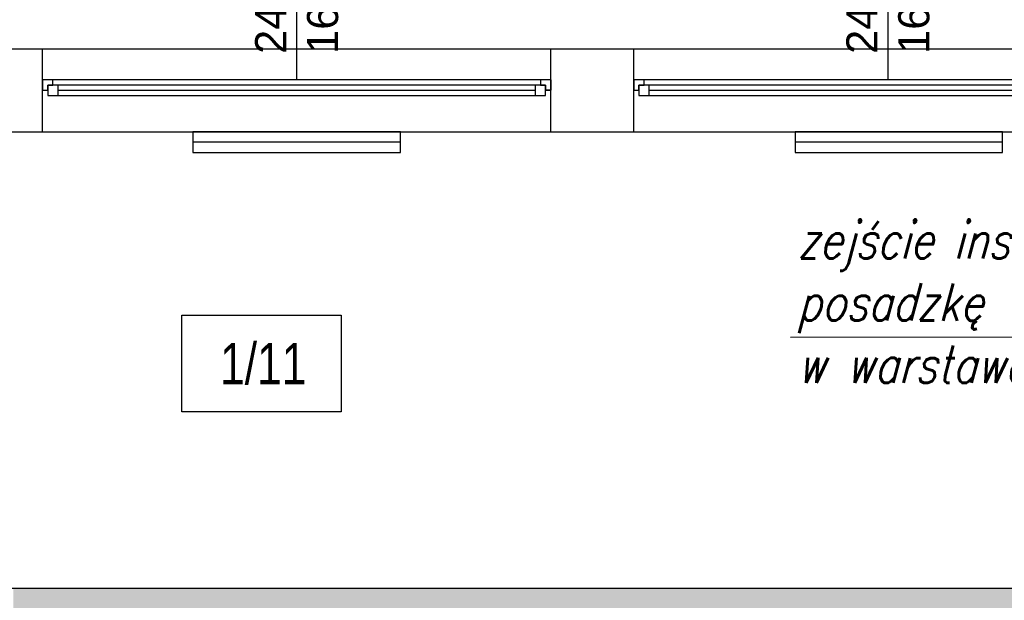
# Model space of a CAD drawing. Header units: millimetres. Extents: x 3698380 to 4312681, y 939872 to 1104488.
# Tile 13 of 93: x 3861445 to 3866192, y 1051271 to 1054070. Entities that reach past the tile are written whole.
import ezdxf
from ezdxf.enums import TextEntityAlignment as Align

# ---------------------------------------------------------------- set-up
doc = ezdxf.new("R2010")
doc.units = ezdxf.units.MM
doc.header["$LTSCALE"] = 10
doc.linetypes.add('ACAD_ISO03W100', pattern=[30, 12, -18])
for name, color, linetype in [('__INST_opisy', 3, 'Continuous'), ('A_kreskowanie', 8, 'Continuous'), ('A_opis_pom', 3, 'Continuous'), ('A_sc_istn', 252, 'Continuous'), ('A_sc_proj', 2, 'Continuous'), ('A_wymiary', 1, 'Continuous')]:
    doc.layers.add(name, color=color, linetype=linetype)
doc.styles.add('ROMANS', font='romans.shx', dxfattribs={"width": 0.8, "oblique": 15})
doc.styles.get("Standard").update_dxf_attribs({"font": 'arial.ttf'})
doc.styles.add('Strzałki', font='ic-isocp.shx', dxfattribs={"width": 0.8})
doc.linetypes.add('TRACKS', pattern='A,0.15,[130,ltypeshp.shx,S=0.25,R=0,X=0,Y=0],0.15', length=0.3)

# ---------------------------------------------------------------- blocks, each defined once
blk = doc.blocks.new('*U462')
at = {"color": 252}
for p, q in [((-95, 20), (-100, 20)), ((-95, 17.5), (-95, 20)), ((140, 20), (-95, 20)), ((145, 20), (140, 20)), ((140, 20), (140, 17.5)), ((-100, 15), (-97.5, 15)), ((-97.5, 15), (-97.5, 17.5)), ((-97.5, 17.5), (-95, 17.5)), ((-92.5, 17.5), (-97.5, 17.5)), ((-97.5, 17.5), (-97.5, 12.5)), ((-92.5, 12.5), (-92.5, 17.5)), ((137.5, 17.5), (-92.5, 17.5)), ((-92.5, 15), (137.5, 15)), ((142.5, 17.5), (137.5, 17.5)), ((137.5, 17.5), (137.5, 12.5)), ((140, 17.5), (142.5, 17.5)), ((142.5, 17.5), (142.5, 15)), ((142.5, 12.5), (142.5, 17.5)), ((142.5, 15), (145, 15)), ((-97.5, 12.5), (-92.5, 12.5)), ((-92.5, 12.5), (137.5, 12.5)), ((-92.5, 12.5), (137.5, 12.5)), ((137.5, 12.5), (142.5, 12.5))]:
    blk.add_line(p, q, dxfattribs=at)
for points in [[(-100, 20), (-100, 15), (-97.5, 15)], [(145, 20), (145, 14.99), (142.5, 15)]]:
    blk.add_lwpolyline(points, dxfattribs=at)
blk = doc.blocks.new('*U338')
at = {"color": 252}
blk.add_lwpolyline([(75, 0), (0, 0)], dxfattribs=at)
for tag, p in [('S', (30, 5)), ('H', (30, -20))]:
    blk.add_attdef(tag, text='', height=15, dxfattribs=at).set_placement(p, align=Align.CENTER)
blk = doc.blocks.new('d')
at = {"layer": 'A_kreskowanie', "ltscale": 2}
h = blk.add_hatch(color=252, dxfattribs=at)
h.dxf.hatch_style = 1
h.paths.add_polyline_path([(3731432.76, 791007.02), (3731312.76, 791007.02), (3731312.76, 789647.02), (3731432.76, 789647.02)])
h.paths.add_polyline_path([(3732874.74, 789327.02), (3732874.74, 789347.02), (3731432.76, 789347.02), (3731432.76, 789227.02), (3732874.74, 789227.02)])
h.paths.add_polyline_path([(3732754.74, 789227.02), (3732634.74, 789227.02), (3732634.74, 789127.02), (3732754.74, 789127.02)])
h.paths.add_polyline_path([(3734281.53, 789347.02), (3733874.74, 789347.02), (3733874.74, 789227.02), (3734281.53, 789227.02)])
h.paths.add_polyline_path([(3734161.53, 791007.02), (3734041.53, 791007.02), (3734041.53, 790927.02), (3734041.53, 790357.02), (3734041.53, 789347.02), (3734161.53, 789347.02)])
h.paths.add_polyline_path([(3736381.9, 791007.02), (3736261.9, 791007.02), (3736261.9, 789347.02), (3735463.65, 789347.02), (3735314.74, 789347.02), (3735314.74, 789227.02), (3736381.9, 789227.02)])
h.paths.add_polyline_path([(3735583.65, 789227.02), (3735463.65, 789227.02), (3735463.65, 787727.02), (3735583.65, 787727.02)])
h.paths.add_polyline_path([(3732754.74, 788122.56), (3732634.74, 788122.56), (3732634.74, 787727.02), (3732754.74, 787727.02)])
h.paths.add_polyline_path([(3731432.76, 789527.02), (3731312.76, 789527.02), (3731312.76, 787727.02), (3731432.76, 787727.02)])
h.paths.add_polyline_path([(3730049.12, 787727.02), (3729235.08, 787727.02), (3729235.08, 787627.02), (3729285.08, 787627.02), (3729285.08, 787527.02, 0.0278424), (3729290.65, 787427.02), (3730049.12, 787427.02)])
h.paths.add_polyline_path([(3729285.08, 787527.02), (3729235.08, 787527.02), (3729235.08, 787427.02), (3729290.65, 787427.02, -0.0278424)], flags=17)
h.paths.add_polyline_path([(3729285.08, 787627.02), (3729235.08, 787627.02), (3729235.08, 787527.02), (3729285.08, 787527.02)], flags=17)
h.paths.add_polyline_path([(3729114.74, 784607.02), (3728714.74, 784607.02), (3728714.74, 783607.02), (3729114.74, 783607.02)])
h.paths.add_polyline_path([(3729220.66, 783607.02), (3729114.74, 783607.02), (3729114.74, 783487.02), (3729220.66, 783487.02)])
h.paths.add_polyline_path([(3729309.74, 783607.02), (3729220.66, 783607.02), (3729220.66, 783487.02), (3729309.74, 783487.02)])
h.paths.add_polyline_path([(3732204.74, 783607.02), (3730709.74, 783607.02), (3730709.74, 783487.02), (3732204.74, 783487.02)])
h.paths.add_polyline_path([(3732324.74, 783707.02), (3732204.74, 783707.02), (3732204.74, 781627.02), (3732324.74, 781627.02)])
h.paths.add_polyline_path([(3735344.74, 786027.02), (3735224.74, 786027.02), (3732324.74, 786027.02), (3732324.74, 785907.02), (3735224.74, 785907.02), (3735224.74, 781627.02), (3735344.74, 781627.02)])
h.paths.add_polyline_path([(3744114.74, 791127.02), (3735314.74, 791127.02), (3735314.74, 791007.02), (3744114.74, 791007.02)])
h.paths.add_polyline_path([(3740100.05, 791007.02), (3739980.05, 791007.02), (3739980.05, 787727.02), (3740100.05, 787727.02)])
h.paths.add_polyline_path([(3742214.74, 791007.02), (3742094.74, 791007.02), (3742094.74, 787727.02), (3742214.74, 787727.02)])
h.paths.add_polyline_path([(3727024.74, 793327.02), (3726904.74, 793327.02), (3726904.74, 789127.02), (3727024.74, 789127.02)])
at = {"layer": 'A_opis_pom', "color": 252, "ltscale": 2}
blk.add_lwpolyline([(3736125.61, 792442.48), (3736894.54, 792442.48), (3736894.54, 791977.06), (3736125.61, 791977.06)], close=True, dxfattribs=at)
at = {"layer": 'A_sc_istn', "color": 252}
for points in [[(3722514.74, 788607.02), (3722514.74, 793727.02), (3744014.74, 793727.02), (3744014.74, 797027.02)], [(3722914.74, 788607.02), (3722914.74, 793327.02), (3744414.74, 793327.02), (3744414.74, 797027.02)], [(3735454.74, 793327.02), (3735454.74, 793727.02)], [(3737904.74, 793327.02), (3737904.74, 793727.02)], [(3738304.74, 793327.02), (3738304.74, 793727.02)]]:
    blk.add_lwpolyline(points, dxfattribs=at)
for points in [[(3737179.75, 793327.02), (3736179.75, 793327.02), (3736179.75, 793227.02), (3737179.75, 793227.02)], [(3740082.38, 793327.02), (3739082.38, 793327.02), (3739082.38, 793227.02), (3740082.38, 793227.02)]]:
    blk.add_lwpolyline(points, close=True, dxfattribs=at)
at = {"layer": 'A_sc_istn', "color": 252, "linetype": 'TRACKS', "ltscale": 20}
for points in [[(3737179.75, 793277.02), (3736179.75, 793277.02)], [(3740082.38, 793277.02), (3739082.38, 793277.02)]]:
    blk.add_lwpolyline(points, dxfattribs=at)
at = {"layer": 'A_sc_proj', "color": 252, "ltscale": 2}
blk.add_lwpolyline([(3729114.74, 791127.02), (3744114.74, 791127.02)], dxfattribs=at)
at = {"layer": 'A_sc_istn', "color": 252, "linetype": 'ACAD_ISO03W100', "xscale": 10, "yscale": 10, "zscale": 10, "rotation": 90}
for p in [(3736679.74, 793577.05), (3739529.74, 793577.05)]:
    blk.add_blockref('*U338', p, dxfattribs=at).add_auto_attribs({'S': '245', 'H': '165'})
at = {"layer": 'A_sc_istn', "color": 252, "xscale": 10, "yscale": 10, "zscale": 10}
for p in [(3736454.74, 793377.05), (3739304.74, 793377.05)]:
    blk.add_blockref('*U462', p, dxfattribs=at)
at = {"layer": 'A_opis_pom', "color": 252, "insert": (3736518.6, 792207.31), "char_height": 200, "attachment_point": 5, "style": 'Strzałki', "bg_fill": 3, "box_fill_scale": 1.2, "bg_fill_color": 256, "bg_fill_transparency": 10554628}
blk.add_mtext('1/11', dxfattribs=at)

msp = doc.modelspace()

# ---------------------------------------------------------------- block references
at = {"layer": 'A_wymiary'}
msp.add_blockref('d', (126100.4, 260202.7), dxfattribs=at)

# ---------------------------------------------------------------- next in the draw order: linework, layer by layer
at = {"layer": '__INST_opisy'}
msp.add_line((3868662.4, 1052541.9), (3865160.7, 1052537.3), dxfattribs=at)

# ---------------------------------------------------------------- next in the draw order: texts
at = {"layer": '__INST_opisy', "insert": (3865193.8, 1053099.5), "char_height": 180, "width": 3563.766, "attachment_point": 1, "rotation": 359.97, "style": 'ROMANS'}
msp.add_mtext('zejście instalacją po ścianie pod posadzkę - dalsze prowadzenie w warstawch posadzkowych', dxfattribs=at)

doc.saveas('drawing.dxf')
